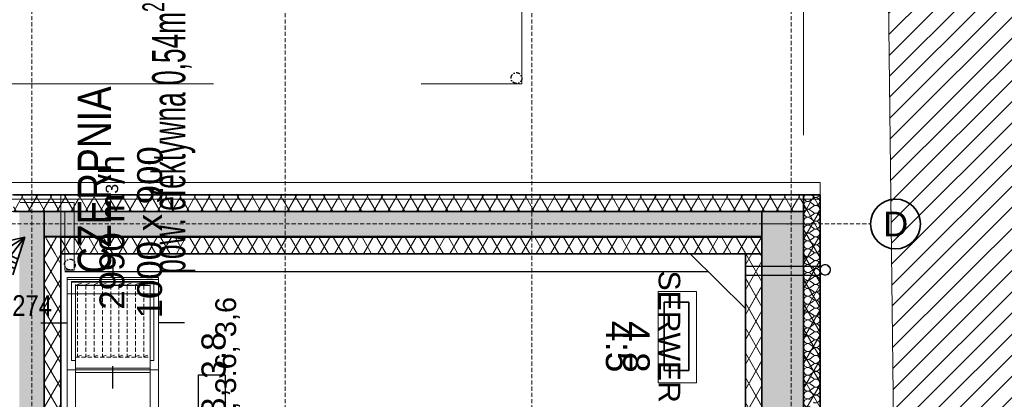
# Model space of a CAD drawing. Header units: millimetres. Extents: x -148444 to 51443, y -4810 to 453290.
# Tile 199 of 256: x 27492 to 39345, y 13594 to 18169. Entities that reach past the tile are written whole.
import ezdxf

# ---------------------------------------------------------------- set-up
doc = ezdxf.new("R2010")
doc.units = ezdxf.units.MM
for name, pattern in [('DASHDOT', [1, 0.5, -0.25, 0, -0.25]), ('DASHDOTX2', [2, 1, -0.5, 0, -0.5]), ('DASHED', [0.75, 0.5, -0.25]), ('Dashed2cust', [50, 25, -25]), ('JIS_02_0.7', [2, 1, -1]), ('Wipeout_Contour', [1000, 0, -1000])]:
    doc.linetypes.add(name, pattern=pattern)
doc.layers.add('!!!SSWiN', color=3, linetype='Continuous', lineweight=35)
doc.layers.add('!!!SSWiN-opis', color=6, linetype='DASHDOTX2', lineweight=18)
for name, color, linetype in [('#klimartzacja', 8, 'Continuous'), ('#Przebicia', 8, 'Continuous'), ('- A - ocieplenie', 8, 'Continuous'), ('FLUID-N1', 8, 'Continuous'), ('FLUID-N1-150-ARRGR', 8, 'Continuous'), ('FLUID-N1-INS', 8, 'Continuous'), ('Instalacje - Wod_Kan', 8, 'Continuous'), ('Konstrukcja - Dach', 8, 'Continuous'), ('Konstrukcja - Siatka mod', 8, 'Continuous'), ('Konstrukcja - Stropy', 8, 'Continuous'), ('Konstrukcja - Ściany zewnętrzne', 8, 'Continuous'), ('z JAN', 8, 'Continuous')]:
    doc.layers.add(name, color=color, linetype=linetype)
doc.styles.add('GENERATED_STYLE_1', font='ARIALN.TTF')
doc.styles.get("Standard").update_dxf_attribs({"font": 'arial.ttf'})
doc.styles.add('STYL_AUTOMATYCZNY_1', font='arial.ttf')
doc.styles.add('STYL_AUTOMATYCZNY_13', font='arial.ttf', dxfattribs={"width": 0.8})
doc.styles.add('STYL_AUTOMATYCZNY_14', font='arial.ttf', dxfattribs={"width": 0.6})
pattern_1 = [(60, (-220940.59, 291884.62), (-129.90381, 75), []), (120, (-220940.59, 291884.62), (129.90381, 75), [])]
pattern_2 = [(60, (-220940.28, 291884.62), (-129.90381, 75), []), (120, (-220940.28, 291884.62), (129.90381, 75), [])]

# ---------------------------------------------------------------- blocks, each defined once
blk = doc.blocks.new('*X5')
at = {"layer": '- A - ocieplenie', "linetype": 'Continuous', "lineweight": 13, "ltscale": 100}
for p, q in [((49899, 43423), (49937, 43452)), ((49899, 43404), (49937, 43375)), ((49910, 43490), (49937, 43471)), ((49899, 43328), (49937, 43356)), ((49899, 43309), (49923, 43290))]:
    blk.add_line(p, q, dxfattribs=at)
for centre, start, end in [((49870, 43461), 141.8707, 306.8699), ((49870, 43366), 53.1301, 306.8699), ((49965, 43509), 233.1301, 337.5075), ((49965, 43413), 0, 126.8699), ((49965, 43413), 233.1301, 0), ((49870, 43271), 53.1301, 155.3271), ((49965, 43318), 0, 126.8699), ((49965, 43318), 324.369, 0)]:
    blk.add_arc(centre, 47.6, start, end, dxfattribs=at)
blk = doc.blocks.new('*X6')
at = {"layer": '- A - ocieplenie', "linetype": 'Continuous', "lineweight": 13, "ltscale": 100}
for p, q in [((49923, 43290), (49937, 43280)), ((49899, 43232), (49937, 43261)), ((49899, 43213), (49937, 43185)), ((49899, 43137), (49937, 43166)), ((49899, 43118), (49937, 43090)), ((49899, 43042), (49937, 43071)), ((49899, 43023), (49937, 42994)), ((49899, 42947), (49937, 42975)), ((49899, 42928), (49937, 42899)), ((49899, 42852), (49937, 42880)), ((49899, 42832), (49937, 42804)), ((49899, 42756), (49937, 42785)), ((49899, 42737), (49937, 42709)), ((49899, 42661), (49937, 42690)), ((49899, 42642), (49937, 42613)), ((49899, 42566), (49937, 42594)), ((49899, 42547), (49937, 42518)), ((49899, 42471), (49937, 42499)), ((49899, 42452), (49937, 42423)), ((49899, 42375), (49937, 42404)), ((49899, 42356), (49937, 42328)), ((49899, 42280), (49937, 42309)), ((49899, 42261), (49937, 42232)), ((49899, 42185), (49937, 42213)), ((49899, 42166), (49937, 42137)), ((49899, 42090), (49937, 42118)), ((49899, 42071), (49937, 42042)), ((49899, 41994), (49937, 42023)), ((49899, 41975), (49937, 41947)), ((49899, 41899), (49937, 41928)), ((49899, 41880), (49937, 41852)), ((49899, 41804), (49937, 41832)), ((49899, 41785), (49937, 41756)), ((49899, 41709), (49937, 41737)), ((49899, 41690), (49937, 41661)), ((49899, 41613), (49937, 41642)), ((49899, 41594), (49937, 41566)), ((49899, 41518), (49937, 41547)), ((49899, 41499), (49937, 41471)), ((49899, 41423), (49937, 41452)), ((49899, 41404), (49937, 41375)), ((49899, 41328), (49937, 41356)), ((49899, 41309), (49937, 41280)), ((49899, 41232), (49937, 41261)), ((49899, 41213), (49937, 41185)), ((49899, 41137), (49937, 41166)), ((49899, 41118), (49937, 41090)), ((49899, 41042), (49937, 41071))]:
    blk.add_line(p, q, dxfattribs=at)
for centre, start, end in [((49870, 43271), 155.3271, 306.8699), ((49965, 43318), 233.1301, 324.369), ((49965, 43223), 0, 126.8699), ((49870, 43175), 53.1301, 306.8699), ((49965, 43223), 233.1301, 0), ((49965, 43128), 0, 126.8699), ((49870, 43080), 53.1301, 306.8699), ((49870, 42985), 53.1301, 306.8699), ((49965, 43128), 233.1301, 0), ((49965, 43032), 0, 126.8699), ((49965, 43032), 233.1301, 0), ((49870, 42890), 53.1301, 306.8699), ((49965, 42937), 0, 126.8699), ((49965, 42937), 233.1301, 0), ((49870, 42794), 53.1301, 306.8699), ((49965, 42842), 0, 126.8699), ((49965, 42842), 233.1301, 0), ((49965, 42747), 0, 126.8699), ((49870, 42699), 53.1301, 306.8699), ((49965, 42747), 233.1301, 0), ((49965, 42652), 0, 126.8699), ((49870, 42604), 53.1301, 306.8699), ((49870, 42509), 53.1301, 306.8699), ((49965, 42652), 233.1301, 0), ((49965, 42556), 0, 126.8699), ((49965, 42556), 233.1301, 0), ((49870, 42413), 53.1301, 306.8699), ((49965, 42461), 0, 126.8699), ((49965, 42461), 233.1301, 0), ((49870, 42318), 53.1301, 306.8699), ((49965, 42366), 0, 126.8699), ((49965, 42366), 233.1301, 0), ((49965, 42271), 0, 126.8699), ((49870, 42223), 53.1301, 306.8699), ((49965, 42271), 233.1301, 0), ((49965, 42175), 0, 126.8699), ((49870, 42128), 53.1301, 306.8699), ((49965, 42175), 233.1301, 0), ((49965, 42080), 0, 126.8699), ((49870, 42032), 53.1301, 306.8699), ((49870, 41937), 53.1301, 306.8699), ((49965, 42080), 233.1301, 0), ((49965, 41985), 0, 126.8699), ((49965, 41985), 233.1301, 0), ((49870, 41842), 53.1301, 306.8699), ((49965, 41890), 0, 126.8699), ((49965, 41890), 233.1301, 0), ((49870, 41747), 53.1301, 306.8699), ((49965, 41794), 0, 126.8699), ((49965, 41794), 233.1301, 0), ((49965, 41699), 0, 126.8699), ((49870, 41652), 53.1301, 306.8699), ((49965, 41699), 233.1301, 0), ((49965, 41604), 0, 126.8699), ((49870, 41556), 53.1301, 306.8699), ((49870, 41461), 53.1301, 306.8699), ((49965, 41604), 233.1301, 0), ((49965, 41509), 0, 126.8699), ((49965, 41509), 233.1301, 0), ((49870, 41366), 53.1301, 306.8699), ((49965, 41413), 0, 126.8699), ((49965, 41413), 233.1301, 0), ((49870, 41271), 53.1301, 306.8699), ((49965, 41318), 0, 126.8699), ((49965, 41318), 233.1301, 0), ((49965, 41223), 0, 126.8699), ((49870, 41175), 53.1301, 306.8699), ((49965, 41223), 233.1301, 0), ((49965, 41128), 0, 126.8699), ((49870, 41080), 53.1301, 306.8699), ((49870, 40985), 53.1301, 306.8699), ((49965, 41128), 233.1301, 0), ((49965, 41032), 0, 126.8699), ((49965, 41032), 233.1301, 0)]:
    blk.add_arc(centre, 47.6, start, end, dxfattribs=at)
blk = doc.blocks.new('Czujka_PIR+AM')
for q in [(82.3, 47.5), (93.6, 16.5), (82.3, -47.5), (93.6, -16.5)]:
    blk.add_line((0, 0), q)
for radius in [54.6, 66.3, 79]:
    blk.add_arc((0, 0), radius, 330, 30)
blk.add_attdef('ADRES', (135.7, -10.4), '', height=22.5)

msp = doc.modelspace()

# ---------------------------------------------------------------- hatches: boundary and pattern name
at = {"layer": '- A - ocieplenie', "linetype": 'Continuous', "lineweight": 13}
for points in [[(27988, 15557), (27788, 15857), (27788, 15557)], [(27988, 15557), (36428, 15557), (36428, 15857), (27788, 15857)]]:
    msp.add_hatch(color=8, dxfattribs=at).paths.add_polyline_path(points)
at = {"layer": '- A - ocieplenie', "linetype": 'Continuous', "lineweight": 13, "ltscale": 100}
h = msp.add_hatch(dxfattribs=at)
h.set_pattern_fill('Izolacja_miękka_0007_0007', color=8, style=0, pattern_type=2)
h.set_pattern_definition(pattern_2)
h.paths.add_polyline_path([(37128, 3277), (37128, 15857), (36928, 15857), (36928, 3277)])
at = {"layer": '- A - ocieplenie', "linetype": 'Continuous', "lineweight": 13}
h = msp.add_hatch(dxfattribs=at)
h.set_pattern_fill('Izolacja_miękka_0007', color=8, style=0, pattern_type=2)
h.set_pattern_definition(pattern_1)
h.paths.add_polyline_path([(27988, 10307), (27988, 15557), (27788, 15557), (27788, 10307)])
at = {"layer": '- A - ocieplenie', "linetype": 'Continuous', "lineweight": 13, "ltscale": 100}
h = msp.add_hatch(dxfattribs=at)
h.set_pattern_fill('Izolacja_miękka_0007_0007', color=8, style=0, pattern_type=2)
h.set_pattern_definition(pattern_2)
h.paths.add_polyline_path([(27988, 15549), (27788, 15549), (27988, 15349)])
h = msp.add_hatch(dxfattribs=at)
h.set_pattern_fill('Izolacja_miękka_0007_0007', color=8, style=0, pattern_type=2)
h.set_pattern_definition(pattern_2)
h.paths.add_polyline_path([(27988, 15349), (27788, 15549), (27788, 15349)])
h = msp.add_hatch(dxfattribs=at)
h.set_pattern_fill('Izolacja_miękka_0007_0007', color=8, style=0, pattern_type=2)
h.set_pattern_definition(pattern_2)
h.paths.add_polyline_path([(27988, 15349), (36428, 15349), (36428, 15549), (27988, 15549)])
at = {"layer": '- A - ocieplenie', "linetype": 'Continuous', "lineweight": 15}
h = msp.add_hatch(dxfattribs=at)
h.set_pattern_fill('Izolacja_miękka_0007', color=8, style=0, pattern_type=2)
h.set_pattern_definition(pattern_1)
h.paths.add_polyline_path([(27988, 15349), (36428, 15349), (36428, 15549), (27988, 15549)])
at = {"layer": '- A - ocieplenie', "linetype": 'Continuous', "lineweight": 13, "ltscale": 100}
h = msp.add_hatch(dxfattribs=at)
h.set_pattern_fill('Izolacja_miękka_0007_0007', color=8, style=0, pattern_type=2)
h.set_pattern_definition(pattern_2)
h.paths.add_polyline_path([(27988, 10307), (27988, 15349), (27788, 15349), (27788, 10307)])
at = {"layer": '- A - ocieplenie', "linetype": 'Continuous', "lineweight": 15}
h = msp.add_hatch(dxfattribs=at)
h.set_pattern_fill('Izolacja_miękka_0007', color=8, style=0, pattern_type=2)
h.set_pattern_definition(pattern_1)
h.paths.add_polyline_path([(36428, 3277), (36428, 15349), (36228, 15349), (36228, 3277)])
at = {"layer": '- A - ocieplenie', "linetype": 'Continuous', "lineweight": 13, "ltscale": 100}
h = msp.add_hatch(dxfattribs=at)
h.set_pattern_fill('Izolacja_miękka_0007_0007', color=8, style=0, pattern_type=2)
h.set_pattern_definition(pattern_2)
h.paths.add_polyline_path([(36428, 3277), (36428, 15349), (36228, 15349), (36228, 3277)])
at = {"linetype": 'Continuous', "lineweight": 15}
h = msp.add_hatch(dxfattribs=at)
h.set_pattern_fill('Bloczki_ceramiczne_0007', color=8, style=0, pattern_type=2)
h.set_pattern_definition([(45, (-220940.59, 291884.62), (-127.27922, 127.27922), [])])
h.paths.add_polyline_path([(37947, 18762), (38137, 2774), (38278, 2577), (40900, 2570), (40900, 18746)])
at = {"layer": 'Konstrukcja - Ściany zewnętrzne', "linetype": 'Continuous', "lineweight": 13}
for points in [[(27488, 15557), (27788, 15857), (27488, 15857)], [(27488, 15557), (27788, 15557), (27788, 15857)], [(36928, 3077), (36928, 15857), (36428, 15857), (36428, 3077)], [(27488, 15557), (27488, 10607), (27788, 10607), (27788, 15557)]]:
    msp.add_hatch(color=8, dxfattribs=at).paths.add_polyline_path(points)

# ---------------------------------------------------------------- linework, layer by layer
at = {"layer": '#klimartzacja', "color": 8, "linetype": 'Continuous', "lineweight": 20, "ltscale": 100}
for p, q in [((35180, 14894), (35180, 13794)), ((35180, 14894), (35640, 14894)), ((35640, 13794), (35640, 14894)), ((35180, 13794), (35640, 13794))]:
    msp.add_line(p, q, dxfattribs=at)
at = {"layer": '#klimartzacja', "color": 8, "linetype": 'Continuous', "lineweight": 35, "ltscale": 100}
for p, q in [((35249, 14766), (35249, 13941)), ((35249, 14766), (35549, 14766)), ((35549, 13941), (35549, 14766)), ((35249, 13941), (35549, 13941))]:
    msp.add_line(p, q, dxfattribs=at)
at = {"layer": '#klimartzacja', "color": 8, "linetype": 'Continuous', "lineweight": 25, "ltscale": 100}
for p, q in [((29644, 12949), (29644, 13889)), ((29644, 13889), (29964, 13889)), ((29964, 13889), (29964, 12949))]:
    msp.add_line(p, q, dxfattribs=at)
at = {"layer": '#Przebicia', "color": 8, "linetype": 'DASHDOT', "lineweight": 25, "ltscale": 100}
for centre in [(33473, 17466), (28096, 15219)]:
    msp.add_circle(centre, 65, dxfattribs=at)
at = {"layer": '- A - ocieplenie', "color": 8, "linetype": 'Continuous', "lineweight": 35, "ltscale": 100}
msp.add_line((27988, 15557), (27788, 15557), dxfattribs=at)
msp.add_line((27988, 15557), (27788, 15557), dxfattribs=at)
at = {"layer": '- A - ocieplenie', "color": 8, "linetype": 'Continuous', "lineweight": 13, "ltscale": 100, "flags": 128}
for points in [[(27418, 15857), (27788, 15857)], [(27788, 15857), (36928, 15857)], [(36928, 15857), (36928, 3077)], [(37128, 3277), (37128, 15857)], [(27788, 15549), (27988, 15549)], [(27788, 15549), (27788, 10307)], [(36428, 15549), (27988, 15549)], [(36428, 15549), (36428, 15349)], [(27988, 10307), (27988, 15349)], [(27988, 15349), (36428, 15349)], [(36228, 15349), (36228, 3277)], [(36428, 15349), (36228, 15349)], [(36428, 3277), (36428, 15349)]]:
    msp.add_lwpolyline(points, dxfattribs=at)
at = {"layer": '- A - ocieplenie', "color": 8, "linetype": 'Continuous', "lineweight": 35, "ltscale": 100, "flags": 128}
for points in [[(27418, 15857), (27788, 15857)], [(27788, 15857), (36928, 15857)], [(27788, 15857), (27788, 15557)], [(36428, 15857), (27788, 15857)], [(36428, 15857), (36428, 15557)], [(36928, 15857), (36928, 3077)], [(37128, 3277), (37128, 15857)], [(27788, 15557), (27788, 10307)], [(27988, 10307), (27988, 15557)], [(27988, 15557), (36428, 15557)], [(36428, 15549), (27988, 15549)], [(27988, 15549), (27988, 15349)], [(36428, 15349), (36428, 15549)], [(27988, 15349), (36428, 15349)], [(36228, 15349), (36228, 3277)], [(36428, 15349), (36228, 15349)], [(36428, 3277), (36428, 15349)]]:
    msp.add_lwpolyline(points, dxfattribs=at)
at = {"color": 8, "linetype": 'Continuous', "lineweight": 25, "ltscale": 100}
for p, q in [((36228, 14687), (35565, 15349)), ((36228, 15199), (37128, 15199)), ((35786, 15129), (28037, 15129)), ((36228, 15089), (37128, 15089))]:
    msp.add_line(p, q, dxfattribs=at)
at = {"color": 8, "linetype": 'Continuous', "lineweight": 13, "ltscale": 100, "flags": 128}
msp.add_lwpolyline([(37947, 18762), (38137, 2774), (38278, 2577), (40900, 2570), (40900, 18746)], close=True, dxfattribs=at)
at = {"layer": 'FLUID-N1', "color": 8, "linetype": 'Continuous', "lineweight": 13, "ltscale": 100}
for p, q in [((29107, 15014), (28117, 15014)), ((28117, 15014), (28117, 15007)), ((29107, 15007), (28117, 15007)), ((28117, 15007), (28117, 14063)), ((28162, 14966), (28162, 14968)), ((28162, 14951), (28162, 14966)), ((28162, 14951), (28162, 14864)), ((29062, 14968), (29062, 14966)), ((29062, 14966), (29062, 14951)), ((29062, 14951), (29062, 14864)), ((29107, 15007), (29107, 15014)), ((29107, 14063), (29107, 15007)), ((28162, 13998), (28162, 14864)), ((29062, 13998), (29062, 14864)), ((28117, 14063), (28162, 14063)), ((28162, 13998), (28162, 13968)), ((29062, 14063), (29107, 14063)), ((29062, 13998), (29062, 13968)), ((28162, 13968), (28162, 13948)), ((28162, 13948), (28162, 13212)), ((29062, 13968), (29062, 13948)), ((29062, 13212), (29062, 13948))]:
    msp.add_line(p, q, dxfattribs=at)
at = {"layer": 'FLUID-N1', "color": 8, "linetype": 'Continuous', "lineweight": 18, "ltscale": 100}
for p, q in [((28162, 14109), (28162, 14976)), ((29062, 14968), (28162, 14968)), ((29062, 14966), (28162, 14966)), ((28162, 14966), (29062, 14966)), ((29062, 14976), (29062, 14109)), ((28162, 13968), (29062, 13968)), ((28162, 13968), (29062, 13968)), ((28162, 13918), (29062, 13918))]:
    msp.add_line(p, q, dxfattribs=at)
at = {"layer": 'FLUID-N1', "color": 8, "linetype": 'DASHED', "lineweight": 18, "ltscale": 100}
for p, q in [((28187, 14976), (28242, 14996)), ((28187, 14968), (28187, 14102)), ((28287, 14976), (28342, 14996)), ((28287, 14968), (28287, 14102)), ((28387, 14976), (28442, 14996)), ((28387, 14968), (28387, 14102)), ((28487, 14976), (28542, 14996)), ((28487, 14968), (28487, 14102)), ((28587, 14976), (28642, 14996)), ((28587, 14968), (28587, 14102)), ((28687, 14976), (28742, 14996)), ((28687, 14968), (28687, 14102)), ((28787, 14976), (28842, 14996)), ((28787, 14968), (28787, 14102)), ((28887, 14976), (28942, 14996)), ((28887, 14968), (28887, 14102)), ((28987, 14976), (29042, 14996)), ((28987, 14968), (28987, 14102)), ((28187, 14109), (28242, 14129)), ((28287, 14109), (28342, 14129)), ((28387, 14109), (28442, 14129)), ((28487, 14109), (28542, 14129)), ((28587, 14109), (28642, 14129)), ((28687, 14109), (28742, 14129)), ((28787, 14109), (28842, 14129)), ((28887, 14109), (28942, 14129)), ((28987, 14109), (29042, 14129)), ((28162, 14102), (29062, 14102))]:
    msp.add_line(p, q, dxfattribs=at)
at = {"layer": 'FLUID-N1-150-ARRGR', "color": 8, "linetype": 'Continuous', "lineweight": 25, "ltscale": 100, "flags": 128}
for points in [[(28612, 15307), (28612, 15035)], [(27747, 14515), (28062, 14515)], [(29477, 14515), (29162, 14515)], [(28612, 13723), (28612, 13995)]]:
    msp.add_lwpolyline(points, dxfattribs=at)
at = {"layer": 'FLUID-N1-INS', "color": 8, "linetype": 'Continuous', "lineweight": 13, "ltscale": 100}
for p, q in [((28062, 15037), (28062, 15062)), ((29162, 15062), (28062, 15062)), ((29162, 15062), (29162, 15037)), ((28062, 15037), (28062, 14864)), ((28062, 15037), (29162, 15037)), ((29162, 15037), (29162, 14864)), ((28062, 13948), (28062, 14864)), ((28062, 14864), (29162, 14864)), ((29162, 14864), (29162, 13948)), ((29162, 13948), (28062, 13948)), ((28062, 13212), (28062, 13948)), ((29162, 13948), (28062, 13948)), ((29162, 13948), (29162, 13212))]:
    msp.add_line(p, q, dxfattribs=at)
at = {"layer": 'Instalacje - Wod_Kan', "color": 8, "linetype": 'Continuous', "lineweight": 13, "ltscale": 100, "flags": 128}
for points in [[(37188, 15219, 0.414214), (37123, 15154, 0.414214), (37188, 15089, 0.414214), (37253, 15154, 0.414214)], [(37188, 15214, -1), (37188, 15094, -1)]]:
    msp.add_lwpolyline(points, format="xyb", close=True, dxfattribs=at)
at = {"layer": 'Konstrukcja - Dach', "color": 8, "linetype": 'Continuous', "lineweight": 13, "ltscale": 100, "flags": 128}
for points in [[(27788, 10307), (27788, 15549)], [(27788, 15549), (36428, 15549)], [(27788, 10307), (27788, 15549)], [(27788, 15549), (36428, 15549)], [(27788, 10307), (27788, 15549)], [(27788, 15549), (36428, 15549)], [(27788, 10307), (27788, 15549)], [(27788, 15549), (36428, 15549)], [(36428, 15549), (36428, 10307)], [(36428, 15549), (36428, 10307)], [(36428, 15549), (36428, 10307)], [(36428, 15549), (36428, 10307)]]:
    msp.add_lwpolyline(points, dxfattribs=at)
at = {"layer": 'Konstrukcja - Siatka mod', "color": 8, "linetype": 'DASHED', "lineweight": 13, "ltscale": 100}
for p, q in [((7290, 15707), (36735, 15707)), ((36735, 15707), (37735, 15707))]:
    msp.add_line(p, q, dxfattribs=at)
at = {"layer": 'Konstrukcja - Siatka mod', "color": 8, "linetype": 'Continuous', "lineweight": 35, "ltscale": 100}
msp.add_circle((38035, 15707), 300, dxfattribs=at)
at = {"layer": 'Konstrukcja - Siatka mod', "color": 8, "linetype": 'DASHED', "lineweight": 13, "ltscale": 100}
msp.add_point((36735, 15707), dxfattribs=at)
msp.add_point((36735, 15707), dxfattribs=at)
at = {"layer": 'Konstrukcja - Stropy', "color": 8, "linetype": 'Continuous', "lineweight": 13, "ltscale": 100, "flags": 128}
msp.add_lwpolyline([(21408, 15857), (21408, 12623), (20509, 12623), (20509, 9377), (27788, 9377), (27788, 15857)], close=True, dxfattribs=at)
at = {"layer": 'Konstrukcja - Ściany zewnętrzne', "color": 8, "linetype": 'Continuous', "lineweight": 13, "ltscale": 100, "flags": 128}
for points in [[(27788, 15857), (27488, 15857)], [(27788, 10607), (27788, 15857)], [(36928, 15857), (36428, 15857)], [(36428, 15707), (36428, 3077)], [(36428, 15707), (36928, 15707)], [(36928, 2777), (36928, 15707)]]:
    msp.add_lwpolyline(points, dxfattribs=at)
at = {"layer": 'Konstrukcja - Ściany zewnętrzne', "color": 8, "linetype": 'Continuous', "lineweight": 35, "ltscale": 100, "flags": 128}
for points in [[(27788, 15857), (27488, 15857)], [(27788, 10607), (27788, 15857)], [(36428, 15857), (36428, 3077)], [(36428, 15857), (36928, 15857)], [(36928, 2777), (36928, 15857)]]:
    msp.add_lwpolyline(points, dxfattribs=at)
at = {"layer": 'z JAN', "color": 8, "linetype": 'Dashed2cust', "lineweight": 13, "ltscale": 100, "flags": 128}
msp.add_lwpolyline([(28147, 15152), (28147, 15857), (28037, 15857), (28037, 15152)], close=True, dxfattribs=at)

# ---------------------------------------------------------------- block references
at = {"layer": '!!!SSWiN', "xscale": -4.999999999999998, "yscale": 5, "zscale": 5, "rotation": 42.69171011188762}
msp.add_blockref('Czujka_PIR+AM', (27552, 15547), dxfattribs=at)
at = {"color": 8, "linetype": 'Continuous', "lineweight": 20, "ltscale": 100}
msp.add_blockref('*X6', (-12890, -27434), dxfattribs=at)

# ---------------------------------------------------------------- texts
at = {"layer": '!!!SSWiN-opis', "linetype": 'Continuous', "insert": (27458, 14849), "char_height": 250, "width": 152.63, "attachment_point": 2, "line_spacing_factor": 0.7, "style": 'GENERATED_STYLE_1'}
msp.add_mtext('\\fArial Narrow|b0|i0;\\A1;LD274', dxfattribs=at)
at = {"layer": '#klimartzacja', "color": 8, "linetype": 'Continuous', "lineweight": 35, "style": 'STYL_AUTOMATYCZNY_1'}
for s, insert, char_height, attachment_point, rotation in [('\\A1;{\\pqc;\\fArial|b0|i0|c238|p0;\\W1.000000;SERWER}', (35180, 14349), 260, 8, 270), ('\\A1;{\\pql;\\fArial|b0|i0|c238|p0;\\W1.000000;3.7, 3.6, 3,6}', (30143, 12984), 250, 7, 90), ('\\A1;{\\pql;\\fArial|b0|i0|c238|p0;\\W1.000000;4.5}', (34544, 14540), 320, 7, 270), ('\\A1;{\\pql;\\fArial|b0|i0|c238|p0;\\W1.000000;4.8}', (34752, 14536), 320, 7, 270), ('\\A1;{\\pql;\\fArial|b0|i0|c238|p0;\\W1.000000;3.8, 3.8}', (30024, 13052), 290, 7, 90)]:
    msp.add_mtext(s, dxfattribs=dict(at, insert=insert, char_height=char_height, attachment_point=attachment_point, rotation=rotation))
at = {"layer": 'Konstrukcja - Siatka mod', "color": 8, "linetype": 'Continuous', "lineweight": 13, "insert": (37886, 15857), "char_height": 300, "attachment_point": 1, "style": 'STYL_AUTOMATYCZNY_1'}
msp.add_mtext('\\A1;{\\pql;\\pt0;\\fArial|b0|i0|c238|p0;\\W1.000000;D}', dxfattribs=at)

# ---------------------------------------------------------------- wipeouts: each hides what was drawn before it
at = {"color": 8, "linetype": 'Wipeout_Contour', "lineweight": 0, "ltscale": 230445.792009}
msp.add_wipeout([(9388, 16007), (37128, 16007), (37128, 16207), (9388, 16207)], dxfattribs=at).dxf.layer = '- A - ocieplenie'

# ---------------------------------------------------------------- next in the draw order: hatches: boundary and pattern name
at = {"layer": '- A - ocieplenie', "linetype": 'Continuous', "lineweight": 13, "ltscale": 100}
h = msp.add_hatch(dxfattribs=at)
h.set_pattern_fill('Izolacja_miękka_0007_0007', color=8, style=0, pattern_type=2)
h.set_pattern_definition(pattern_2)
h.paths.add_polyline_path([(27418, 16057), (27418, 15857), (27788, 15857), (27788, 16057)])
at = {"layer": '- A - ocieplenie', "linetype": 'Continuous', "lineweight": 13}
h = msp.add_hatch(dxfattribs=at)
h.set_pattern_fill('Izolacja_miękka_0007', color=8, style=0, pattern_type=2)
h.set_pattern_definition(pattern_1)
h.paths.add_polyline_path([(27418, 16057), (27418, 15857), (27788, 15857), (27788, 16057)])
at = {"layer": '- A - ocieplenie', "linetype": 'Continuous', "lineweight": 13, "ltscale": 100}
h = msp.add_hatch(dxfattribs=at)
h.set_pattern_fill('Izolacja_miękka_0007_0007', color=8, style=0, pattern_type=2)
h.set_pattern_definition(pattern_2)
h.paths.add_polyline_path([(27788, 15857), (37128, 15857), (37128, 16057), (27788, 16057)])
at = {"layer": '- A - ocieplenie', "linetype": 'Continuous', "lineweight": 15}
h = msp.add_hatch(dxfattribs=at)
h.set_pattern_fill('Izolacja_miękka_0007', color=8, style=0, pattern_type=2)
h.set_pattern_definition(pattern_1)
h.paths.add_polyline_path([(36928, 16057), (27788, 16057), (27788, 15857), (36928, 15857)])

# ---------------------------------------------------------------- next in the draw order: linework, layer by layer
at = {"layer": '- A - ocieplenie', "color": 8, "linetype": 'Wipeout_Contour', "lineweight": 13, "ltscale": 100}
for p, q in [((37128, 16207), (9388, 16207)), ((37128, 16007), (37128, 16207)), ((9388, 16007), (37128, 16007))]:
    msp.add_line(p, q, dxfattribs=at)
at = {"layer": '- A - ocieplenie', "color": 8, "linetype": 'Continuous', "lineweight": 35, "ltscale": 100}
for p, q in [((36928, 16057), (36928, 15857)), ((36928, 16057), (36928, 15857)), ((37128, 16057), (36928, 16057)), ((37128, 15857), (37128, 16057)), ((37128, 15857), (37128, 16057))]:
    msp.add_line(p, q, dxfattribs=at)
at = {"layer": '- A - ocieplenie', "color": 8, "linetype": 'Continuous', "lineweight": 13, "ltscale": 100, "flags": 128}
for points in [[(37128, 16207), (9388, 16207)], [(37128, 16007), (37128, 16207)], [(9388, 16007), (37128, 16007)], [(27788, 16057), (27418, 16057)], [(37128, 16057), (27788, 16057)], [(37128, 15857), (37128, 16057)]]:
    msp.add_lwpolyline(points, dxfattribs=at)
at = {"layer": '- A - ocieplenie', "color": 8, "linetype": 'Continuous', "lineweight": 35, "ltscale": 100, "flags": 128}
for points in [[(27788, 16057), (27418, 16057)], [(37128, 16057), (27788, 16057)], [(37128, 15857), (37128, 16057)]]:
    msp.add_lwpolyline(points, dxfattribs=at)
at = {"color": 8, "linetype": 'JIS_02_0.7', "lineweight": 20, "ltscale": 100, "flags": 128}
msp.add_lwpolyline([(27988, 15857), (27988, 16057)], dxfattribs=at)
at = {"layer": 'Konstrukcja - Siatka mod', "color": 8, "linetype": 'DASHED', "lineweight": 13, "ltscale": 100}
for p, q in [((27638, 18663), (27638, 1698)), ((30688, 1698), (30688, 18663)), ((33658, 1698), (33658, 18663)), ((36778, 18663), (36778, 1698))]:
    msp.add_line(p, q, dxfattribs=at)
at = {"layer": 'Konstrukcja - Stropy', "color": 8, "linetype": 'Continuous', "lineweight": 13, "ltscale": 100, "flags": 128}
msp.add_lwpolyline([(21408, 16057), (21408, 12619), (20525, 12619), (20525, 9577), (23973, 9577), (23973, 10318), (27988, 10318), (27988, 16057)], close=True, dxfattribs=at)
at = {"layer": 'z JAN', "color": 8, "linetype": 'Dashed2cust', "lineweight": 13, "ltscale": 100, "flags": 128}
for points in [[(36928, 19279), (36928, 15857), (9608, 15857), (9608, 17398), (33538, 17398), (33538, 19279)], [(21408, 15857), (28147, 15857), (28147, 15967), (21408, 15967)]]:
    msp.add_lwpolyline(points, close=True, dxfattribs=at)

# ---------------------------------------------------------------- next in the draw order: block references
at = {"color": 8, "linetype": 'Continuous', "lineweight": 20, "ltscale": 100}
msp.add_blockref('*X5', (-12890, -27434), dxfattribs=at)

# ---------------------------------------------------------------- next in the draw order: texts
at = {"color": 8, "linetype": 'Continuous', "lineweight": 35, "char_height": 400, "attachment_point": 1, "rotation": 90}
for s, insert, style in [('\\A1;{\\pql;\\fArial|b0|i0|c238|p0;\\W0.600000;pow. efektywna 0,54m\\fArial|b0|i0|c238|p0;\\W0.600000;\\A1{\\H.66x;\\S2^  ;}}', (28969, 15106), 'STYL_AUTOMATYCZNY_14'), ('\\A1;{\\pql;\\fArial|b0|i0|c238|p0;\\W0.800000;CZERPNIA}', (28190, 15106), 'STYL_AUTOMATYCZNY_13')]:
    msp.add_mtext(s, dxfattribs=dict(at, insert=insert, style=style))
at = {"layer": 'FLUID-N1-150-ARRGR', "color": 8, "linetype": 'Continuous', "lineweight": 35, "insert": (28831, 15607), "char_height": 300, "attachment_point": 5, "rotation": 90, "line_spacing_factor": 0.907426, "style": 'STYL_AUTOMATYCZNY_1'}
msp.add_mtext('\\A1;{\\pqc;\\fArial|b0|i0|c238|p0;\\W1.000000;2990 m\\fArial|b0|i0|c238|p0;\\H0.500000x;\\W1.000000;3\\fArial|b0|i0|c238|p0;\\H2.000000x;\\W1.000000;/h\\P\\pqc;\\fArial|b0|i0|c238|p0;\\W1.000000;1000 x 900}', dxfattribs=at)

doc.saveas('drawing.dxf')
